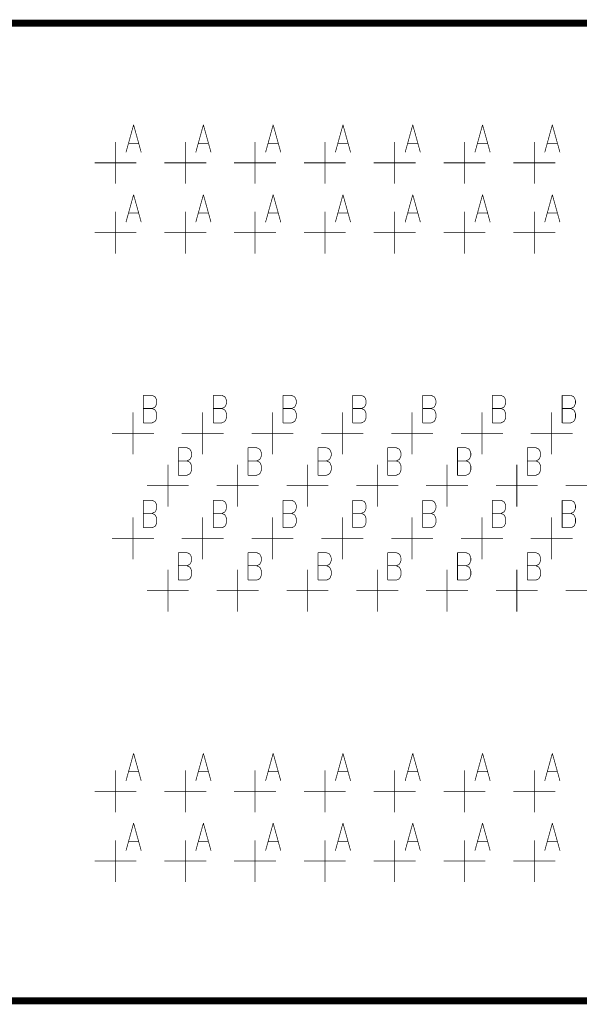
# Model space of a CAD drawing. Extents: x 0 to 34, y 0 to 22.
# Tile 8 of 30: x 13.3 to 14.1, y 11.3 to 12.7. Entities that reach past the tile are written whole.
import ezdxf

# ---------------------------------------------------------------- set-up
doc = ezdxf.new("R2010")
doc.units = 0
doc.header["$MEASUREMENT"] = 0
doc.layers.add('DD_PHO', color=7, linetype='CONTINUOUS')

msp = doc.modelspace()

# ---------------------------------------------------------------- linework, layer by layer
at = {"layer": 'DD_PHO'}
for points, const_width in [([(10.9284, 12.7), (15.8284, 12.7), (15.8284, 11.3), (10.9284, 11.3), (10.9284, 12.7)], 0.01), ([(13.4543, 12.5544), (13.4434, 12.515)], 0.001), ([(13.4543, 12.5544), (13.4652, 12.515)], 0.001), ([(13.5543, 12.5544), (13.5434, 12.515)], 0.001), ([(13.5543, 12.5544), (13.5652, 12.515)], 0.001), ([(13.6543, 12.5544), (13.6434, 12.515)], 0.001), ([(13.6543, 12.5544), (13.6652, 12.515)], 0.001), ([(13.7543, 12.5544), (13.7434, 12.515)], 0.001), ([(13.7543, 12.5544), (13.7652, 12.515)], 0.001), ([(13.8543, 12.5544), (13.8434, 12.515)], 0.001), ([(13.8543, 12.5544), (13.8652, 12.515)], 0.001), ([(13.9543, 12.5544), (13.9434, 12.515)], 0.001), ([(13.9543, 12.5544), (13.9652, 12.515)], 0.001), ([(14.0543, 12.5544), (14.0434, 12.515)], 0.001), ([(14.0543, 12.5544), (14.0652, 12.515)], 0.001), ([(13.4284, 12.47), (13.4284, 12.53)], 0.001), ([(13.4475, 12.5281), (13.4611, 12.5281)], 0.001), ([(13.5284, 12.47), (13.5284, 12.53)], 0.001), ([(13.5475, 12.5281), (13.5611, 12.5281)], 0.001), ([(13.6284, 12.47), (13.6284, 12.53)], 0.001), ([(13.6475, 12.5281), (13.6611, 12.5281)], 0.001), ([(13.7284, 12.47), (13.7284, 12.53)], 0.001), ([(13.7475, 12.5281), (13.7611, 12.5281)], 0.001), ([(13.8284, 12.47), (13.8284, 12.53)], 0.001), ([(13.8475, 12.5281), (13.8611, 12.5281)], 0.001), ([(13.9284, 12.47), (13.9284, 12.53)], 0.001), ([(13.9475, 12.5281), (13.9611, 12.5281)], 0.001), ([(14.0284, 12.47), (14.0284, 12.53)], 0.001), ([(14.0475, 12.5281), (14.0611, 12.5281)], 0.001), ([(13.3984, 12.5), (13.4584, 12.5)], 0.001), ([(13.4984, 12.5), (13.5584, 12.5)], 0.001), ([(13.5984, 12.5), (13.6584, 12.5)], 0.001), ([(13.6984, 12.5), (13.7584, 12.5)], 0.001), ([(13.7984, 12.5), (13.8584, 12.5)], 0.001), ([(13.8984, 12.5), (13.9584, 12.5)], 0.001), ([(13.9984, 12.5), (14.0584, 12.5)], 0.001), ([(13.4543, 12.4544), (13.4434, 12.415)], 0.001), ([(13.4543, 12.4544), (13.4652, 12.415)], 0.001), ([(13.5543, 12.4544), (13.5434, 12.415)], 0.001), ([(13.5543, 12.4544), (13.5652, 12.415)], 0.001), ([(13.6543, 12.4544), (13.6434, 12.415)], 0.001), ([(13.6543, 12.4544), (13.6652, 12.415)], 0.001), ([(13.7543, 12.4544), (13.7434, 12.415)], 0.001), ([(13.7543, 12.4544), (13.7652, 12.415)], 0.001), ([(13.8543, 12.4544), (13.8434, 12.415)], 0.001), ([(13.8543, 12.4544), (13.8652, 12.415)], 0.001), ([(13.9543, 12.4544), (13.9434, 12.415)], 0.001), ([(13.9543, 12.4544), (13.9652, 12.415)], 0.001), ([(14.0543, 12.4544), (14.0434, 12.415)], 0.001), ([(14.0543, 12.4544), (14.0652, 12.415)], 0.001), ([(13.4284, 12.37), (13.4284, 12.43)], 0.001), ([(13.4475, 12.4281), (13.4611, 12.4281)], 0.001), ([(13.5284, 12.37), (13.5284, 12.43)], 0.001), ([(13.5475, 12.4281), (13.5611, 12.4281)], 0.001), ([(13.6284, 12.37), (13.6284, 12.43)], 0.001), ([(13.6475, 12.4281), (13.6611, 12.4281)], 0.001), ([(13.7284, 12.37), (13.7284, 12.43)], 0.001), ([(13.7475, 12.4281), (13.7611, 12.4281)], 0.001), ([(13.8284, 12.37), (13.8284, 12.43)], 0.001), ([(13.8475, 12.4281), (13.8611, 12.4281)], 0.001), ([(13.9284, 12.37), (13.9284, 12.43)], 0.001), ([(13.9475, 12.4281), (13.9611, 12.4281)], 0.001), ([(14.0284, 12.37), (14.0284, 12.43)], 0.001), ([(14.0475, 12.4281), (14.0611, 12.4281)], 0.001), ([(13.3984, 12.4), (13.4584, 12.4)], 0.001), ([(13.4984, 12.4), (13.5584, 12.4)], 0.001), ([(13.5984, 12.4), (13.6584, 12.4)], 0.001), ([(13.6984, 12.4), (13.7584, 12.4)], 0.001), ([(13.7984, 12.4), (13.8584, 12.4)], 0.001), ([(13.8984, 12.4), (13.9584, 12.4)], 0.001), ([(13.9984, 12.4), (14.0584, 12.4)], 0.001), ([(13.4684, 12.167), (13.4684, 12.1276)], 0.001), ([(13.4684, 12.167), (13.4807, 12.167)], 0.001), ([(13.4807, 12.167), (13.4848, 12.1651), (13.4861, 12.1632)], 0.001), ([(13.4861, 12.1632), (13.4875, 12.1595)], 0.001), ([(13.4875, 12.1557), (13.4861, 12.152)], 0.001), ([(13.4875, 12.1595), (13.4875, 12.1557)], 0.001), ([(13.5684, 12.167), (13.5684, 12.1276)], 0.001), ([(13.5684, 12.167), (13.5807, 12.167)], 0.001), ([(13.5807, 12.167), (13.5848, 12.1651), (13.5861, 12.1632)], 0.001), ([(13.5861, 12.1632), (13.5875, 12.1595)], 0.001), ([(13.5875, 12.1557), (13.5861, 12.152)], 0.001), ([(13.5875, 12.1595), (13.5875, 12.1557)], 0.001), ([(13.6684, 12.167), (13.6684, 12.1276)], 0.001), ([(13.6684, 12.167), (13.6807, 12.167)], 0.001), ([(13.6807, 12.167), (13.6848, 12.1651), (13.6861, 12.1632)], 0.001), ([(13.6861, 12.1632), (13.6875, 12.1595)], 0.001), ([(13.6875, 12.1557), (13.6861, 12.152)], 0.001), ([(13.6875, 12.1595), (13.6875, 12.1557)], 0.001), ([(13.7684, 12.167), (13.7684, 12.1276)], 0.001), ([(13.7684, 12.167), (13.7807, 12.167)], 0.001), ([(13.7807, 12.167), (13.7848, 12.1651), (13.7861, 12.1632)], 0.001), ([(13.7861, 12.1632), (13.7875, 12.1595)], 0.001), ([(13.7875, 12.1557), (13.7861, 12.152)], 0.001), ([(13.7875, 12.1595), (13.7875, 12.1557)], 0.001), ([(13.8684, 12.167), (13.8684, 12.1276)], 0.001), ([(13.8684, 12.167), (13.8807, 12.167)], 0.001), ([(13.8807, 12.167), (13.8848, 12.1651), (13.8861, 12.1632)], 0.001), ([(13.8861, 12.1632), (13.8875, 12.1595)], 0.001), ([(13.8875, 12.1557), (13.8861, 12.152)], 0.001), ([(13.8875, 12.1595), (13.8875, 12.1557)], 0.001), ([(13.9684, 12.167), (13.9684, 12.1276)], 0.001), ([(13.9684, 12.167), (13.9807, 12.167)], 0.001), ([(13.9807, 12.167), (13.9848, 12.1651), (13.9861, 12.1632)], 0.001), ([(13.9861, 12.1632), (13.9875, 12.1595)], 0.001), ([(13.9875, 12.1557), (13.9861, 12.152)], 0.001), ([(13.9875, 12.1595), (13.9875, 12.1557)], 0.001), ([(14.0684, 12.167), (14.0684, 12.1276)], 0.001), ([(14.0684, 12.167), (14.0807, 12.167)], 0.001), ([(14.0807, 12.167), (14.0848, 12.1651), (14.0861, 12.1632)], 0.001), ([(14.0861, 12.1632), (14.0875, 12.1595)], 0.001), ([(14.0875, 12.1557), (14.0861, 12.152)], 0.001), ([(14.0875, 12.1595), (14.0875, 12.1557)], 0.001), ([(13.4534, 12.0826), (13.4534, 12.1426)], 0.001), ([(13.4684, 12.1482), (13.4807, 12.1482)], 0.001), ([(13.4861, 12.152), (13.4848, 12.1501), (13.4807, 12.1482)], 0.001), ([(13.4807, 12.1482), (13.4848, 12.1463), (13.4861, 12.1445)], 0.001), ([(13.4875, 12.1407), (13.4875, 12.1351), (13.4861, 12.1313), (13.4848, 12.1295)], 0.001), ([(13.4861, 12.1445), (13.4875, 12.1407)], 0.001), ([(13.5534, 12.0826), (13.5534, 12.1426)], 0.001), ([(13.5684, 12.1482), (13.5807, 12.1482)], 0.001), ([(13.5861, 12.152), (13.5848, 12.1501), (13.5807, 12.1482)], 0.001), ([(13.5807, 12.1482), (13.5848, 12.1463), (13.5861, 12.1445)], 0.001), ([(13.5875, 12.1407), (13.5875, 12.1351), (13.5861, 12.1313), (13.5848, 12.1295)], 0.001), ([(13.5861, 12.1445), (13.5875, 12.1407)], 0.001), ([(13.6534, 12.0826), (13.6534, 12.1426)], 0.001), ([(13.6684, 12.1482), (13.6807, 12.1482)], 0.001), ([(13.6861, 12.152), (13.6848, 12.1501), (13.6807, 12.1482)], 0.001), ([(13.6807, 12.1482), (13.6848, 12.1463), (13.6861, 12.1445)], 0.001), ([(13.6875, 12.1407), (13.6875, 12.1351), (13.6861, 12.1313), (13.6848, 12.1295)], 0.001), ([(13.6861, 12.1445), (13.6875, 12.1407)], 0.001), ([(13.7534, 12.0826), (13.7534, 12.1426)], 0.001), ([(13.7684, 12.1482), (13.7807, 12.1482)], 0.001), ([(13.7861, 12.152), (13.7848, 12.1501), (13.7807, 12.1482)], 0.001), ([(13.7807, 12.1482), (13.7848, 12.1463), (13.7861, 12.1445)], 0.001), ([(13.7875, 12.1407), (13.7875, 12.1351), (13.7861, 12.1313), (13.7848, 12.1295)], 0.001), ([(13.7861, 12.1445), (13.7875, 12.1407)], 0.001), ([(13.8534, 12.0826), (13.8534, 12.1426)], 0.001), ([(13.8684, 12.1482), (13.8807, 12.1482)], 0.001), ([(13.8861, 12.152), (13.8848, 12.1501), (13.8807, 12.1482)], 0.001), ([(13.8807, 12.1482), (13.8848, 12.1463), (13.8861, 12.1445)], 0.001), ([(13.8875, 12.1407), (13.8875, 12.1351), (13.8861, 12.1313), (13.8848, 12.1295)], 0.001), ([(13.8861, 12.1445), (13.8875, 12.1407)], 0.001), ([(13.9534, 12.0826), (13.9534, 12.1426)], 0.001), ([(13.9684, 12.1482), (13.9807, 12.1482)], 0.001), ([(13.9861, 12.152), (13.9848, 12.1501), (13.9807, 12.1482)], 0.001), ([(13.9807, 12.1482), (13.9848, 12.1463), (13.9861, 12.1445)], 0.001), ([(13.9875, 12.1407), (13.9875, 12.1351), (13.9861, 12.1313), (13.9848, 12.1295)], 0.001), ([(13.9861, 12.1445), (13.9875, 12.1407)], 0.001), ([(14.0534, 12.0826), (14.0534, 12.1426)], 0.001), ([(14.0684, 12.1482), (14.0807, 12.1482)], 0.001), ([(14.0861, 12.152), (14.0848, 12.1501), (14.0807, 12.1482)], 0.001), ([(14.0807, 12.1482), (14.0848, 12.1463), (14.0861, 12.1445)], 0.001), ([(14.0875, 12.1407), (14.0875, 12.1351), (14.0861, 12.1313), (14.0848, 12.1295)], 0.001), ([(14.0861, 12.1445), (14.0875, 12.1407)], 0.001), ([(13.4848, 12.1295), (13.4807, 12.1276), (13.4684, 12.1276)], 0.001), ([(13.5848, 12.1295), (13.5807, 12.1276), (13.5684, 12.1276)], 0.001), ([(13.6848, 12.1295), (13.6807, 12.1276), (13.6684, 12.1276)], 0.001), ([(13.7848, 12.1295), (13.7807, 12.1276), (13.7684, 12.1276)], 0.001), ([(13.8848, 12.1295), (13.8807, 12.1276), (13.8684, 12.1276)], 0.001), ([(13.9848, 12.1295), (13.9807, 12.1276), (13.9684, 12.1276)], 0.001), ([(14.0848, 12.1295), (14.0807, 12.1276), (14.0684, 12.1276)], 0.001), ([(13.4234, 12.1126), (13.4834, 12.1126)], 0.001), ([(13.5234, 12.1126), (13.5834, 12.1126)], 0.001), ([(13.6234, 12.1126), (13.6834, 12.1126)], 0.001), ([(13.7234, 12.1126), (13.7834, 12.1126)], 0.001), ([(13.8234, 12.1126), (13.8834, 12.1126)], 0.001), ([(13.9234, 12.1126), (13.9834, 12.1126)], 0.001), ([(14.0234, 12.1126), (14.0834, 12.1126)], 0.001), ([(13.5184, 12.092), (13.5184, 12.0526)], 0.001), ([(13.5184, 12.092), (13.5307, 12.092)], 0.001), ([(13.5307, 12.092), (13.5348, 12.0901), (13.5361, 12.0882)], 0.001), ([(13.5361, 12.0882), (13.5375, 12.0845)], 0.001), ([(13.5375, 12.0845), (13.5375, 12.0807)], 0.001), ([(13.6184, 12.092), (13.6184, 12.0526)], 0.001), ([(13.6184, 12.092), (13.6307, 12.092)], 0.001), ([(13.6307, 12.092), (13.6348, 12.0901), (13.6361, 12.0882)], 0.001), ([(13.6361, 12.0882), (13.6375, 12.0845)], 0.001), ([(13.6375, 12.0845), (13.6375, 12.0807)], 0.001), ([(13.7184, 12.092), (13.7184, 12.0526)], 0.001), ([(13.7184, 12.092), (13.7307, 12.092)], 0.001), ([(13.7307, 12.092), (13.7348, 12.0901), (13.7361, 12.0882)], 0.001), ([(13.7361, 12.0882), (13.7375, 12.0845)], 0.001), ([(13.7375, 12.0845), (13.7375, 12.0807)], 0.001), ([(13.8184, 12.092), (13.8184, 12.0526)], 0.001), ([(13.8184, 12.092), (13.8307, 12.092)], 0.001), ([(13.8307, 12.092), (13.8348, 12.0901), (13.8361, 12.0882)], 0.001), ([(13.8361, 12.0882), (13.8375, 12.0845)], 0.001), ([(13.8375, 12.0845), (13.8375, 12.0807)], 0.001), ([(13.9184, 12.092), (13.9184, 12.0526)], 0.001), ([(13.9184, 12.092), (13.9307, 12.092)], 0.001), ([(13.9307, 12.092), (13.9348, 12.0901), (13.9361, 12.0882)], 0.001), ([(13.9361, 12.0882), (13.9375, 12.0845)], 0.001), ([(13.9375, 12.0845), (13.9375, 12.0807)], 0.001), ([(14.0184, 12.092), (14.0184, 12.0526)], 0.001), ([(14.0184, 12.092), (14.0307, 12.092)], 0.001), ([(14.0307, 12.092), (14.0348, 12.0901), (14.0361, 12.0882)], 0.001), ([(14.0361, 12.0882), (14.0375, 12.0845)], 0.001), ([(14.0375, 12.0845), (14.0375, 12.0807)], 0.001), ([(13.5184, 12.0732), (13.5307, 12.0732)], 0.001), ([(13.5361, 12.077), (13.5348, 12.0751), (13.5307, 12.0732)], 0.001), ([(13.5307, 12.0732), (13.5348, 12.0713), (13.5361, 12.0695)], 0.001), ([(13.5375, 12.0807), (13.5361, 12.077)], 0.001), ([(13.5361, 12.0695), (13.5375, 12.0657)], 0.001), ([(13.6184, 12.0732), (13.6307, 12.0732)], 0.001), ([(13.6361, 12.077), (13.6348, 12.0751), (13.6307, 12.0732)], 0.001), ([(13.6307, 12.0732), (13.6348, 12.0713), (13.6361, 12.0695)], 0.001), ([(13.6375, 12.0807), (13.6361, 12.077)], 0.001), ([(13.6361, 12.0695), (13.6375, 12.0657)], 0.001), ([(13.7184, 12.0732), (13.7307, 12.0732)], 0.001), ([(13.7361, 12.077), (13.7348, 12.0751), (13.7307, 12.0732)], 0.001), ([(13.7307, 12.0732), (13.7348, 12.0713), (13.7361, 12.0695)], 0.001), ([(13.7375, 12.0807), (13.7361, 12.077)], 0.001), ([(13.7361, 12.0695), (13.7375, 12.0657)], 0.001), ([(13.8184, 12.0732), (13.8307, 12.0732)], 0.001), ([(13.8361, 12.077), (13.8348, 12.0751), (13.8307, 12.0732)], 0.001), ([(13.8307, 12.0732), (13.8348, 12.0713), (13.8361, 12.0695)], 0.001), ([(13.8375, 12.0807), (13.8361, 12.077)], 0.001), ([(13.8361, 12.0695), (13.8375, 12.0657)], 0.001), ([(13.9184, 12.0732), (13.9307, 12.0732)], 0.001), ([(13.9361, 12.077), (13.9348, 12.0751), (13.9307, 12.0732)], 0.001), ([(13.9307, 12.0732), (13.9348, 12.0713), (13.9361, 12.0695)], 0.001), ([(13.9375, 12.0807), (13.9361, 12.077)], 0.001), ([(13.9361, 12.0695), (13.9375, 12.0657)], 0.001), ([(14.0184, 12.0732), (14.0307, 12.0732)], 0.001), ([(14.0361, 12.077), (14.0348, 12.0751), (14.0307, 12.0732)], 0.001), ([(14.0307, 12.0732), (14.0348, 12.0713), (14.0361, 12.0695)], 0.001), ([(14.0375, 12.0807), (14.0361, 12.077)], 0.001), ([(14.0361, 12.0695), (14.0375, 12.0657)], 0.001), ([(13.5034, 12.0076), (13.5034, 12.0676)], 0.001), ([(13.5375, 12.0657), (13.5375, 12.0601), (13.5361, 12.0563), (13.5348, 12.0545)], 0.001), ([(13.6034, 12.0076), (13.6034, 12.0676)], 0.001), ([(13.6375, 12.0657), (13.6375, 12.0601), (13.6361, 12.0563), (13.6348, 12.0545)], 0.001), ([(13.7034, 12.0076), (13.7034, 12.0676)], 0.001), ([(13.7375, 12.0657), (13.7375, 12.0601), (13.7361, 12.0563), (13.7348, 12.0545)], 0.001), ([(13.8034, 12.0076), (13.8034, 12.0676)], 0.001), ([(13.8375, 12.0657), (13.8375, 12.0601), (13.8361, 12.0563), (13.8348, 12.0545)], 0.001), ([(13.9034, 12.0076), (13.9034, 12.0676)], 0.001), ([(13.9375, 12.0657), (13.9375, 12.0601), (13.9361, 12.0563), (13.9348, 12.0545)], 0.001), ([(14.0034, 12.0076), (14.0034, 12.0676)], 0.001), ([(14.0375, 12.0657), (14.0375, 12.0601), (14.0361, 12.0563), (14.0348, 12.0545)], 0.001), ([(13.5348, 12.0545), (13.5307, 12.0526), (13.5184, 12.0526)], 0.001), ([(13.6348, 12.0545), (13.6307, 12.0526), (13.6184, 12.0526)], 0.001), ([(13.7348, 12.0545), (13.7307, 12.0526), (13.7184, 12.0526)], 0.001), ([(13.8348, 12.0545), (13.8307, 12.0526), (13.8184, 12.0526)], 0.001), ([(13.9348, 12.0545), (13.9307, 12.0526), (13.9184, 12.0526)], 0.001), ([(14.0348, 12.0545), (14.0307, 12.0526), (14.0184, 12.0526)], 0.001), ([(13.4734, 12.0376), (13.5334, 12.0376)], 0.001), ([(13.5734, 12.0376), (13.6334, 12.0376)], 0.001), ([(13.6734, 12.0376), (13.7334, 12.0376)], 0.001), ([(13.7734, 12.0376), (13.8334, 12.0376)], 0.001), ([(13.8734, 12.0376), (13.9334, 12.0376)], 0.001), ([(13.9734, 12.0376), (14.0334, 12.0376)], 0.001), ([(14.0734, 12.0376), (14.1334, 12.0376)], 0.001), ([(13.4684, 12.0168), (13.4684, 11.9774)], 0.001), ([(13.4684, 12.0168), (13.4807, 12.0168)], 0.001), ([(13.4807, 12.0168), (13.4848, 12.0149), (13.4861, 12.013)], 0.001), ([(13.4861, 12.013), (13.4875, 12.0093)], 0.001), ([(13.5684, 12.0168), (13.5684, 11.9774)], 0.001), ([(13.5684, 12.0168), (13.5807, 12.0168)], 0.001), ([(13.5807, 12.0168), (13.5848, 12.0149), (13.5861, 12.013)], 0.001), ([(13.5861, 12.013), (13.5875, 12.0093)], 0.001), ([(13.6684, 12.0168), (13.6684, 11.9774)], 0.001), ([(13.6684, 12.0168), (13.6807, 12.0168)], 0.001), ([(13.6807, 12.0168), (13.6848, 12.0149), (13.6861, 12.013)], 0.001), ([(13.6861, 12.013), (13.6875, 12.0093)], 0.001), ([(13.7684, 12.0168), (13.7684, 11.9774)], 0.001), ([(13.7684, 12.0168), (13.7807, 12.0168)], 0.001), ([(13.7807, 12.0168), (13.7848, 12.0149), (13.7861, 12.013)], 0.001), ([(13.7861, 12.013), (13.7875, 12.0093)], 0.001), ([(13.8684, 12.0168), (13.8684, 11.9774)], 0.001), ([(13.8684, 12.0168), (13.8807, 12.0168)], 0.001), ([(13.8807, 12.0168), (13.8848, 12.0149), (13.8861, 12.013)], 0.001), ([(13.8861, 12.013), (13.8875, 12.0093)], 0.001), ([(13.9684, 12.0168), (13.9684, 11.9774)], 0.001), ([(13.9684, 12.0168), (13.9807, 12.0168)], 0.001), ([(13.9807, 12.0168), (13.9848, 12.0149), (13.9861, 12.013)], 0.001), ([(13.9861, 12.013), (13.9875, 12.0093)], 0.001), ([(14.0684, 12.0168), (14.0684, 11.9774)], 0.001), ([(14.0684, 12.0168), (14.0807, 12.0168)], 0.001), ([(14.0807, 12.0168), (14.0848, 12.0149), (14.0861, 12.013)], 0.001), ([(14.0861, 12.013), (14.0875, 12.0093)], 0.001), ([(13.4861, 12.0018), (13.4848, 11.9999), (13.4807, 11.998)], 0.001), ([(13.4875, 12.0055), (13.4861, 12.0018)], 0.001), ([(13.4875, 12.0093), (13.4875, 12.0055)], 0.001), ([(13.5861, 12.0018), (13.5848, 11.9999), (13.5807, 11.998)], 0.001), ([(13.5875, 12.0055), (13.5861, 12.0018)], 0.001), ([(13.5875, 12.0093), (13.5875, 12.0055)], 0.001), ([(13.6861, 12.0018), (13.6848, 11.9999), (13.6807, 11.998)], 0.001), ([(13.6875, 12.0055), (13.6861, 12.0018)], 0.001), ([(13.6875, 12.0093), (13.6875, 12.0055)], 0.001), ([(13.7861, 12.0018), (13.7848, 11.9999), (13.7807, 11.998)], 0.001), ([(13.7875, 12.0055), (13.7861, 12.0018)], 0.001), ([(13.7875, 12.0093), (13.7875, 12.0055)], 0.001), ([(13.8861, 12.0018), (13.8848, 11.9999), (13.8807, 11.998)], 0.001), ([(13.8875, 12.0055), (13.8861, 12.0018)], 0.001), ([(13.8875, 12.0093), (13.8875, 12.0055)], 0.001), ([(13.9861, 12.0018), (13.9848, 11.9999), (13.9807, 11.998)], 0.001), ([(13.9875, 12.0055), (13.9861, 12.0018)], 0.001), ([(13.9875, 12.0093), (13.9875, 12.0055)], 0.001), ([(14.0861, 12.0018), (14.0848, 11.9999), (14.0807, 11.998)], 0.001), ([(14.0875, 12.0055), (14.0861, 12.0018)], 0.001), ([(14.0875, 12.0093), (14.0875, 12.0055)], 0.001), ([(13.4534, 11.9324), (13.4534, 11.9924)], 0.001), ([(13.4684, 11.998), (13.4807, 11.998)], 0.001), ([(13.4807, 11.998), (13.4848, 11.9961), (13.4861, 11.9943)], 0.001), ([(13.4875, 11.9905), (13.4875, 11.9849), (13.4861, 11.9811), (13.4848, 11.9793)], 0.001), ([(13.4861, 11.9943), (13.4875, 11.9905)], 0.001), ([(13.5534, 11.9324), (13.5534, 11.9924)], 0.001), ([(13.5684, 11.998), (13.5807, 11.998)], 0.001), ([(13.5807, 11.998), (13.5848, 11.9961), (13.5861, 11.9943)], 0.001), ([(13.5875, 11.9905), (13.5875, 11.9849), (13.5861, 11.9811), (13.5848, 11.9793)], 0.001), ([(13.5861, 11.9943), (13.5875, 11.9905)], 0.001), ([(13.6534, 11.9324), (13.6534, 11.9924)], 0.001), ([(13.6684, 11.998), (13.6807, 11.998)], 0.001), ([(13.6807, 11.998), (13.6848, 11.9961), (13.6861, 11.9943)], 0.001), ([(13.6875, 11.9905), (13.6875, 11.9849), (13.6861, 11.9811), (13.6848, 11.9793)], 0.001), ([(13.6861, 11.9943), (13.6875, 11.9905)], 0.001), ([(13.7534, 11.9324), (13.7534, 11.9924)], 0.001), ([(13.7684, 11.998), (13.7807, 11.998)], 0.001), ([(13.7807, 11.998), (13.7848, 11.9961), (13.7861, 11.9943)], 0.001), ([(13.7875, 11.9905), (13.7875, 11.9849), (13.7861, 11.9811), (13.7848, 11.9793)], 0.001), ([(13.7861, 11.9943), (13.7875, 11.9905)], 0.001), ([(13.8534, 11.9324), (13.8534, 11.9924)], 0.001), ([(13.8684, 11.998), (13.8807, 11.998)], 0.001), ([(13.8807, 11.998), (13.8848, 11.9961), (13.8861, 11.9943)], 0.001), ([(13.8875, 11.9905), (13.8875, 11.9849), (13.8861, 11.9811), (13.8848, 11.9793)], 0.001), ([(13.8861, 11.9943), (13.8875, 11.9905)], 0.001), ([(13.9534, 11.9324), (13.9534, 11.9924)], 0.001), ([(13.9684, 11.998), (13.9807, 11.998)], 0.001), ([(13.9807, 11.998), (13.9848, 11.9961), (13.9861, 11.9943)], 0.001), ([(13.9875, 11.9905), (13.9875, 11.9849), (13.9861, 11.9811), (13.9848, 11.9793)], 0.001), ([(13.9861, 11.9943), (13.9875, 11.9905)], 0.001), ([(14.0534, 11.9324), (14.0534, 11.9924)], 0.001), ([(14.0684, 11.998), (14.0807, 11.998)], 0.001), ([(14.0807, 11.998), (14.0848, 11.9961), (14.0861, 11.9943)], 0.001), ([(14.0875, 11.9905), (14.0875, 11.9849), (14.0861, 11.9811), (14.0848, 11.9793)], 0.001), ([(14.0861, 11.9943), (14.0875, 11.9905)], 0.001), ([(13.4848, 11.9793), (13.4807, 11.9774), (13.4684, 11.9774)], 0.001), ([(13.5848, 11.9793), (13.5807, 11.9774), (13.5684, 11.9774)], 0.001), ([(13.6848, 11.9793), (13.6807, 11.9774), (13.6684, 11.9774)], 0.001), ([(13.7848, 11.9793), (13.7807, 11.9774), (13.7684, 11.9774)], 0.001), ([(13.8848, 11.9793), (13.8807, 11.9774), (13.8684, 11.9774)], 0.001), ([(13.9848, 11.9793), (13.9807, 11.9774), (13.9684, 11.9774)], 0.001), ([(14.0848, 11.9793), (14.0807, 11.9774), (14.0684, 11.9774)], 0.001), ([(13.4234, 11.9624), (13.4834, 11.9624)], 0.001), ([(13.5234, 11.9624), (13.5834, 11.9624)], 0.001), ([(13.6234, 11.9624), (13.6834, 11.9624)], 0.001), ([(13.7234, 11.9624), (13.7834, 11.9624)], 0.001), ([(13.8234, 11.9624), (13.8834, 11.9624)], 0.001), ([(13.9234, 11.9624), (13.9834, 11.9624)], 0.001), ([(14.0234, 11.9624), (14.0834, 11.9624)], 0.001), ([(13.5184, 11.9418), (13.5184, 11.9024)], 0.001), ([(13.5184, 11.9418), (13.5307, 11.9418)], 0.001), ([(13.5307, 11.9418), (13.5348, 11.9399), (13.5361, 11.938)], 0.001), ([(13.5361, 11.938), (13.5375, 11.9343)], 0.001), ([(13.5375, 11.9305), (13.5361, 11.9268)], 0.001), ([(13.5375, 11.9343), (13.5375, 11.9305)], 0.001), ([(13.6184, 11.9418), (13.6184, 11.9024)], 0.001), ([(13.6184, 11.9418), (13.6307, 11.9418)], 0.001), ([(13.6307, 11.9418), (13.6348, 11.9399), (13.6361, 11.938)], 0.001), ([(13.6361, 11.938), (13.6375, 11.9343)], 0.001), ([(13.6375, 11.9305), (13.6361, 11.9268)], 0.001), ([(13.6375, 11.9343), (13.6375, 11.9305)], 0.001), ([(13.7184, 11.9418), (13.7184, 11.9024)], 0.001), ([(13.7184, 11.9418), (13.7307, 11.9418)], 0.001), ([(13.7307, 11.9418), (13.7348, 11.9399), (13.7361, 11.938)], 0.001), ([(13.7361, 11.938), (13.7375, 11.9343)], 0.001), ([(13.7375, 11.9305), (13.7361, 11.9268)], 0.001), ([(13.7375, 11.9343), (13.7375, 11.9305)], 0.001), ([(13.8184, 11.9418), (13.8184, 11.9024)], 0.001), ([(13.8184, 11.9418), (13.8307, 11.9418)], 0.001), ([(13.8307, 11.9418), (13.8348, 11.9399), (13.8361, 11.938)], 0.001), ([(13.8361, 11.938), (13.8375, 11.9343)], 0.001), ([(13.8375, 11.9305), (13.8361, 11.9268)], 0.001), ([(13.8375, 11.9343), (13.8375, 11.9305)], 0.001), ([(13.9184, 11.9418), (13.9184, 11.9024)], 0.001), ([(13.9184, 11.9418), (13.9307, 11.9418)], 0.001), ([(13.9307, 11.9418), (13.9348, 11.9399), (13.9361, 11.938)], 0.001), ([(13.9361, 11.938), (13.9375, 11.9343)], 0.001), ([(13.9375, 11.9305), (13.9361, 11.9268)], 0.001), ([(13.9375, 11.9343), (13.9375, 11.9305)], 0.001), ([(14.0184, 11.9418), (14.0184, 11.9024)], 0.001), ([(14.0184, 11.9418), (14.0307, 11.9418)], 0.001), ([(14.0307, 11.9418), (14.0348, 11.9399), (14.0361, 11.938)], 0.001), ([(14.0361, 11.938), (14.0375, 11.9343)], 0.001), ([(14.0375, 11.9305), (14.0361, 11.9268)], 0.001), ([(14.0375, 11.9343), (14.0375, 11.9305)], 0.001), ([(13.5034, 11.8574), (13.5034, 11.9174)], 0.001), ([(13.5184, 11.923), (13.5307, 11.923)], 0.001), ([(13.5361, 11.9268), (13.5348, 11.9249), (13.5307, 11.923)], 0.001), ([(13.5307, 11.923), (13.5348, 11.9211), (13.5361, 11.9193)], 0.001), ([(13.5375, 11.9155), (13.5375, 11.9099), (13.5361, 11.9061), (13.5348, 11.9043)], 0.001), ([(13.5361, 11.9193), (13.5375, 11.9155)], 0.001), ([(13.6034, 11.8574), (13.6034, 11.9174)], 0.001), ([(13.6184, 11.923), (13.6307, 11.923)], 0.001), ([(13.6361, 11.9268), (13.6348, 11.9249), (13.6307, 11.923)], 0.001), ([(13.6307, 11.923), (13.6348, 11.9211), (13.6361, 11.9193)], 0.001), ([(13.6375, 11.9155), (13.6375, 11.9099), (13.6361, 11.9061), (13.6348, 11.9043)], 0.001), ([(13.6361, 11.9193), (13.6375, 11.9155)], 0.001), ([(13.7034, 11.8574), (13.7034, 11.9174)], 0.001), ([(13.7184, 11.923), (13.7307, 11.923)], 0.001), ([(13.7361, 11.9268), (13.7348, 11.9249), (13.7307, 11.923)], 0.001), ([(13.7307, 11.923), (13.7348, 11.9211), (13.7361, 11.9193)], 0.001), ([(13.7375, 11.9155), (13.7375, 11.9099), (13.7361, 11.9061), (13.7348, 11.9043)], 0.001), ([(13.7361, 11.9193), (13.7375, 11.9155)], 0.001), ([(13.8034, 11.8574), (13.8034, 11.9174)], 0.001), ([(13.8184, 11.923), (13.8307, 11.923)], 0.001), ([(13.8361, 11.9268), (13.8348, 11.9249), (13.8307, 11.923)], 0.001), ([(13.8307, 11.923), (13.8348, 11.9211), (13.8361, 11.9193)], 0.001), ([(13.8375, 11.9155), (13.8375, 11.9099), (13.8361, 11.9061), (13.8348, 11.9043)], 0.001), ([(13.8361, 11.9193), (13.8375, 11.9155)], 0.001), ([(13.9034, 11.8574), (13.9034, 11.9174)], 0.001), ([(13.9184, 11.923), (13.9307, 11.923)], 0.001), ([(13.9361, 11.9268), (13.9348, 11.9249), (13.9307, 11.923)], 0.001), ([(13.9307, 11.923), (13.9348, 11.9211), (13.9361, 11.9193)], 0.001), ([(13.9375, 11.9155), (13.9375, 11.9099), (13.9361, 11.9061), (13.9348, 11.9043)], 0.001), ([(13.9361, 11.9193), (13.9375, 11.9155)], 0.001), ([(14.0034, 11.8574), (14.0034, 11.9174)], 0.001), ([(14.0184, 11.923), (14.0307, 11.923)], 0.001), ([(14.0361, 11.9268), (14.0348, 11.9249), (14.0307, 11.923)], 0.001), ([(14.0307, 11.923), (14.0348, 11.9211), (14.0361, 11.9193)], 0.001), ([(14.0375, 11.9155), (14.0375, 11.9099), (14.0361, 11.9061), (14.0348, 11.9043)], 0.001), ([(14.0361, 11.9193), (14.0375, 11.9155)], 0.001), ([(13.5348, 11.9043), (13.5307, 11.9024), (13.5184, 11.9024)], 0.001), ([(13.6348, 11.9043), (13.6307, 11.9024), (13.6184, 11.9024)], 0.001), ([(13.7348, 11.9043), (13.7307, 11.9024), (13.7184, 11.9024)], 0.001), ([(13.8348, 11.9043), (13.8307, 11.9024), (13.8184, 11.9024)], 0.001), ([(13.9348, 11.9043), (13.9307, 11.9024), (13.9184, 11.9024)], 0.001), ([(14.0348, 11.9043), (14.0307, 11.9024), (14.0184, 11.9024)], 0.001), ([(13.4734, 11.8874), (13.5334, 11.8874)], 0.001), ([(13.5734, 11.8874), (13.6334, 11.8874)], 0.001), ([(13.6734, 11.8874), (13.7334, 11.8874)], 0.001), ([(13.7734, 11.8874), (13.8334, 11.8874)], 0.001), ([(13.8734, 11.8874), (13.9334, 11.8874)], 0.001), ([(13.9734, 11.8874), (14.0334, 11.8874)], 0.001), ([(14.0734, 11.8874), (14.1334, 11.8874)], 0.001), ([(13.4543, 11.6544), (13.4434, 11.615)], 0.001), ([(13.4543, 11.6544), (13.4652, 11.615)], 0.001), ([(13.5543, 11.6544), (13.5434, 11.615)], 0.001), ([(13.5543, 11.6544), (13.5652, 11.615)], 0.001), ([(13.6543, 11.6544), (13.6434, 11.615)], 0.001), ([(13.6543, 11.6544), (13.6652, 11.615)], 0.001), ([(13.7543, 11.6544), (13.7434, 11.615)], 0.001), ([(13.7543, 11.6544), (13.7652, 11.615)], 0.001), ([(13.8543, 11.6544), (13.8434, 11.615)], 0.001), ([(13.8543, 11.6544), (13.8652, 11.615)], 0.001), ([(13.9543, 11.6544), (13.9434, 11.615)], 0.001), ([(13.9543, 11.6544), (13.9652, 11.615)], 0.001), ([(14.0543, 11.6544), (14.0434, 11.615)], 0.001), ([(14.0543, 11.6544), (14.0652, 11.615)], 0.001), ([(13.4284, 11.57), (13.4284, 11.63)], 0.001), ([(13.4475, 11.6281), (13.4611, 11.6281)], 0.001), ([(13.5284, 11.57), (13.5284, 11.63)], 0.001), ([(13.5475, 11.6281), (13.5611, 11.6281)], 0.001), ([(13.6284, 11.57), (13.6284, 11.63)], 0.001), ([(13.6475, 11.6281), (13.6611, 11.6281)], 0.001), ([(13.7284, 11.57), (13.7284, 11.63)], 0.001), ([(13.7475, 11.6281), (13.7611, 11.6281)], 0.001), ([(13.8284, 11.57), (13.8284, 11.63)], 0.001), ([(13.8475, 11.6281), (13.8611, 11.6281)], 0.001), ([(13.9284, 11.57), (13.9284, 11.63)], 0.001), ([(13.9475, 11.6281), (13.9611, 11.6281)], 0.001), ([(14.0284, 11.57), (14.0284, 11.63)], 0.001), ([(14.0475, 11.6281), (14.0611, 11.6281)], 0.001), ([(13.3984, 11.6), (13.4584, 11.6)], 0.001), ([(13.4984, 11.6), (13.5584, 11.6)], 0.001), ([(13.5984, 11.6), (13.6584, 11.6)], 0.001), ([(13.6984, 11.6), (13.7584, 11.6)], 0.001), ([(13.7984, 11.6), (13.8584, 11.6)], 0.001), ([(13.8984, 11.6), (13.9584, 11.6)], 0.001), ([(13.9984, 11.6), (14.0584, 11.6)], 0.001), ([(13.4543, 11.5544), (13.4434, 11.515)], 0.001), ([(13.4543, 11.5544), (13.4652, 11.515)], 0.001), ([(13.5543, 11.5544), (13.5434, 11.515)], 0.001), ([(13.5543, 11.5544), (13.5652, 11.515)], 0.001), ([(13.6543, 11.5544), (13.6434, 11.515)], 0.001), ([(13.6543, 11.5544), (13.6652, 11.515)], 0.001), ([(13.7543, 11.5544), (13.7434, 11.515)], 0.001), ([(13.7543, 11.5544), (13.7652, 11.515)], 0.001), ([(13.8543, 11.5544), (13.8434, 11.515)], 0.001), ([(13.8543, 11.5544), (13.8652, 11.515)], 0.001), ([(13.9543, 11.5544), (13.9434, 11.515)], 0.001), ([(13.9543, 11.5544), (13.9652, 11.515)], 0.001), ([(14.0543, 11.5544), (14.0434, 11.515)], 0.001), ([(14.0543, 11.5544), (14.0652, 11.515)], 0.001), ([(13.4284, 11.47), (13.4284, 11.53)], 0.001), ([(13.4475, 11.5281), (13.4611, 11.5281)], 0.001), ([(13.5284, 11.47), (13.5284, 11.53)], 0.001), ([(13.5475, 11.5281), (13.5611, 11.5281)], 0.001), ([(13.6284, 11.47), (13.6284, 11.53)], 0.001), ([(13.6475, 11.5281), (13.6611, 11.5281)], 0.001), ([(13.7284, 11.47), (13.7284, 11.53)], 0.001), ([(13.7475, 11.5281), (13.7611, 11.5281)], 0.001), ([(13.8284, 11.47), (13.8284, 11.53)], 0.001), ([(13.8475, 11.5281), (13.8611, 11.5281)], 0.001), ([(13.9284, 11.47), (13.9284, 11.53)], 0.001), ([(13.9475, 11.5281), (13.9611, 11.5281)], 0.001), ([(14.0284, 11.47), (14.0284, 11.53)], 0.001), ([(14.0475, 11.5281), (14.0611, 11.5281)], 0.001), ([(13.3984, 11.5), (13.4584, 11.5)], 0.001), ([(13.4984, 11.5), (13.5584, 11.5)], 0.001), ([(13.5984, 11.5), (13.6584, 11.5)], 0.001), ([(13.6984, 11.5), (13.7584, 11.5)], 0.001), ([(13.7984, 11.5), (13.8584, 11.5)], 0.001), ([(13.8984, 11.5), (13.9584, 11.5)], 0.001), ([(13.9984, 11.5), (14.0584, 11.5)], 0.001)]:
    msp.add_lwpolyline(points, dxfattribs=dict(at, const_width=const_width))

doc.saveas('drawing.dxf')
